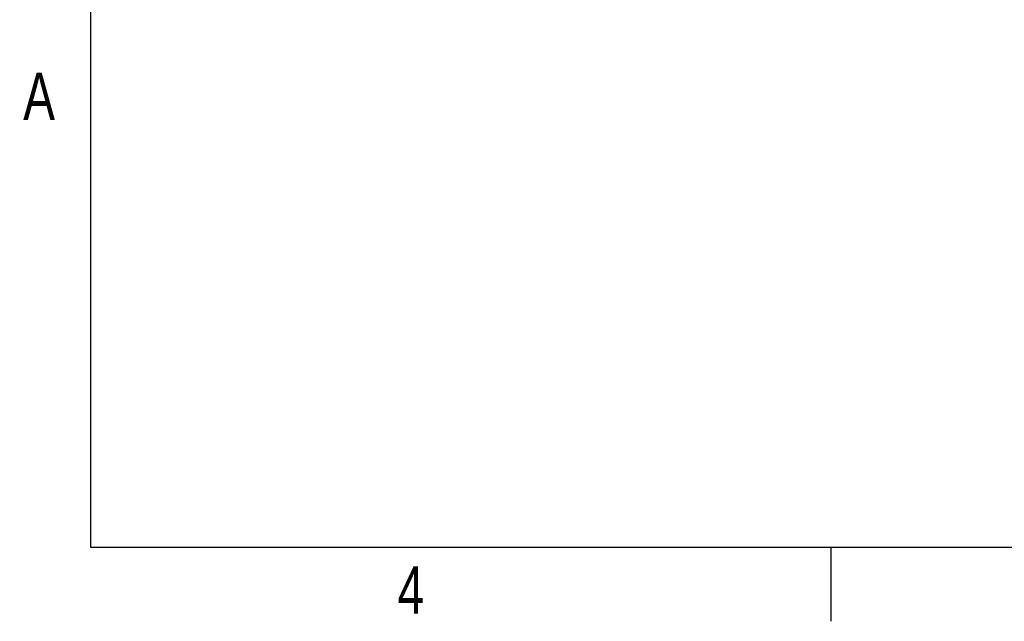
# Model space of a CAD drawing. Header units: millimetres. Extents: x 3 to 429, y 3 to 277.
# Tile 1 of 35: x 4 to 130, y 3 to 81. Entities that reach past the tile are written whole.
import ezdxf

# ---------------------------------------------------------------- set-up
doc = ezdxf.new("R2010")
doc.units = ezdxf.units.MM
doc.styles.add('SLDTEXTSTYLE0', font='TXT', dxfattribs={"width": 0.75})

msp = doc.modelspace()

# ---------------------------------------------------------------- linework, layer by layer
at = {"color": 7, "linetype": 'Continuous'}
for p, q in [((12.7, 266.7), (12.7, 12.7)), ((12.7, 12.7), (419.1, 12.7)), ((107.95, 12.7), (107.95, 3.175))]:
    msp.add_line(p, q, dxfattribs=at)

# ---------------------------------------------------------------- texts
at = {"color": 7, "linetype": 'Continuous', "lineweight": 0, "char_height": 6.096, "attachment_point": 2, "style": 'SLDTEXTSTYLE0'}
for s, insert in [('A', (6.1066, 73.7654)), ('4', (53.9136, 10.2654))]:
    msp.add_mtext(s, dxfattribs=dict(at, insert=insert))

doc.saveas('drawing.dxf')
